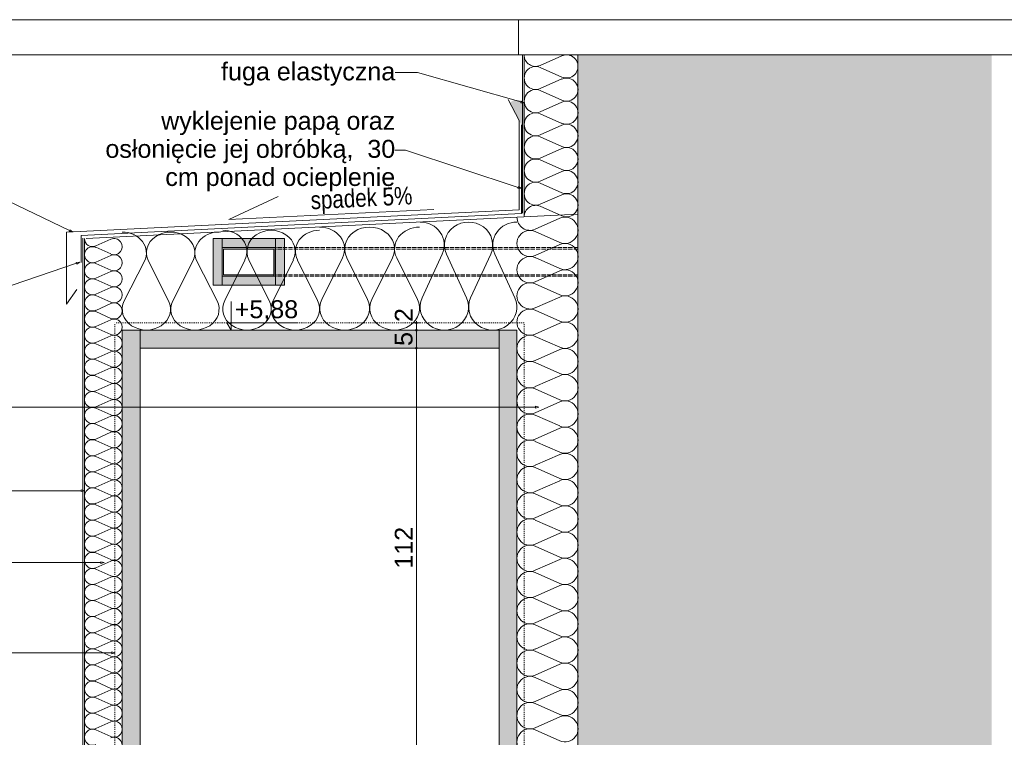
# Paper-space layout 'AD-06. DETAL KANAŁU UPUSTOWEGO ZEWNĘTRZNEGO' of a CAD drawing. Header units: millimetres. Extents: x 0 to 900, y 0 to 600.
# Tile 11 of 24: x 291 to 428, y 500 to 600. Entities that reach past the tile are written whole.
import ezdxf
from ezdxf.xclip import XClip

# ---------------------------------------------------------------- set-up
doc = ezdxf.new("R2010")
doc.units = ezdxf.units.MM
doc.header["$MEASUREMENT"] = 0
doc.header["$XCLIPFRAME"] = 0
for name, pattern in [('ACAD_ISO02W100', [15, 12, -3]), ('HIDDEN', [6, 3, -3]), ('thk_line_type', [315, 180, -135])]:
    doc.linetypes.add(name, pattern=pattern)
for name, color, linetype, lineweight in [('0_Nr_pióra__1', 7, 'Continuous', 20), ('A_Arkusz_Nr_pióra__1', 7, 'Continuous', 20), ('A_opisy EN_Nr_pióra__1', 7, 'Continuous', 20), ('A_ściany proj_Nr_pióra__1', 7, 'Continuous', 20), ('A_ściany_Nr_pióra__1', 7, 'Continuous', 20)]:
    doc.layers.add(name, color=color, linetype=linetype, lineweight=lineweight)
for name, color, linetype, lineweight, true_color in [('0_Nr_pióra__6', 7, 'Continuous', 13, 0xa9a9a9), ('A_Arkusz_Nr_pióra__237', 7, 'Continuous', 5, 0x343434), ('A_dach_Nr_pióra__10', 7, 'Continuous', 13, 0x4b4b4b), ('A_konstrukcja stalowa_Nr_pióra__10', 7, 'Continuous', 13, 0x4b4b4b), ('A_linie_Nr_pióra__10', 7, 'Continuous', 13, 0x4b4b4b), ('A_opisy EN_Nr_pióra__170', 7, 'Continuous', 5, 0x1c1c1c), ('A_opisy EN_Nr_pióra__7', 7, 'Continuous', 18, 0x171717), ('A_ppoż_Nr_pióra__8', 7, 'Continuous', 13, 0x4c4c4c), ('A_sciany_Nr_pióra__10', 7, 'Continuous', 13, 0x4b4b4b), ('A_ściany proj_Nr_pióra__10', 7, 'Continuous', 13, 0x4b4b4b)]:
    doc.layers.add(name, color=color, linetype=linetype, lineweight=lineweight, true_color=true_color)
for name, color, linetype in [('A_konstrukcja stalowa', 7, 'Continuous'), ('A_podrys', 7, 'Continuous'), ('A_ściany', 7, 'Continuous'), ('A_ściany proj', 7, 'Continuous')]:
    doc.layers.add(name, color=color, linetype=linetype)
doc.styles.add('STYL_AUTOMATYCZNY_1', font='arial.ttf')
doc.styles.add('STYL_AUTOMATYCZNY_2', font='ARIALN.TTF')
doc.linetypes.add('Izolacja 1_20', pattern='A,0,[1,AD-06. DETAL KANAŁU UPUSTOWEGO ZEWNĘTRZNEGO1.Shx,S=1.587302,R=0,X=0,Y=0],-200,0', length=200)

# ---------------------------------------------------------------- blocks, each defined once
blk = doc.blocks.new('Rysunek_4_4', base_point=(-12928.01, -6941.56))
at = {"linetype": 'Continuous', "lineweight": 0, "true_color": 0xa9a9a9}
for points in [[(345.67, 557.75), (345.67, 557.71), (345.7, 557.67), (345.74, 557.64), (345.79, 557.63), (345.84, 557.64), (345.88, 557.67), (345.91, 557.71), (345.92, 557.75), (345.91, 557.8), (345.88, 557.84), (345.84, 557.87), (345.79, 557.88), (345.74, 557.87), (345.7, 557.84), (345.67, 557.8)], [(345.67, 556.75), (345.67, 556.71), (345.7, 556.67), (345.74, 556.64), (345.79, 556.63), (345.84, 556.64), (345.88, 556.67), (345.91, 556.71), (345.92, 556.75), (345.91, 556.8), (345.88, 556.84), (345.84, 556.87), (345.79, 556.88), (345.74, 556.87), (345.7, 556.84), (345.67, 556.8)], [(345.67, 554.25), (345.67, 554.21), (345.7, 554.17), (345.74, 554.14), (345.79, 554.13), (345.84, 554.14), (345.88, 554.17), (345.91, 554.21), (345.92, 554.25), (345.91, 554.3), (345.88, 554.34), (345.84, 554.37), (345.79, 554.38), (345.74, 554.37), (345.7, 554.34), (345.67, 554.3)]]:
    blk.add_hatch(color=253, dxfattribs=at).paths.add_polyline_path(points)
at = {"layer": 'A_konstrukcja stalowa', "linetype": 'Continuous', "lineweight": 0, "true_color": 0x121212}
h = blk.add_hatch(color=250, dxfattribs=at)
h.paths.add_polyline_path([(318.72, 568.25), (318.72, 564.25), (326.12, 564.25), (326.12, 568.25)])
h.paths.add_polyline_path([(318.92, 564.45), (318.92, 568.05), (325.92, 568.05), (325.92, 564.45)], flags=0)
at = {"layer": 'A_ściany', "linetype": 'Continuous', "lineweight": 0, "true_color": 0x000000}
blk.add_hatch(color=18, dxfattribs=at).paths.add_polyline_path([(368.31, 27.75), (425.93, 27.75), (425.93, 595.1), (368.31, 595.1)])
at = {"layer": 'A_ściany proj', "linetype": 'Continuous', "lineweight": 0, "true_color": 0x4b4b4b}
for points in [[(360.81, 584.6), (360.81, 588.42, 0.421288), (358.83, 588.42)], [(318.72, 563), (318.72, 569.5), (317.47, 569.5), (317.47, 563)], [(318.72, 568.25), (326.16, 568.25), (326.16, 569.5), (318.72, 569.5)], [(327.41, 563), (327.41, 569.5), (326.16, 569.5), (326.16, 563)], [(318.72, 563), (326.16, 563), (326.16, 564.25), (318.72, 564.25)], [(307.31, 437.25), (307.31, 556.75), (304.81, 556.75), (304.81, 437.25)], [(357.31, 556.75), (307.31, 556.75), (307.31, 554.25), (357.31, 554.25)], [(359.81, 437.25), (359.81, 556.75), (357.31, 556.75), (357.31, 437.25)]]:
    blk.add_hatch(color=251, dxfattribs=at).paths.add_polyline_path(points)
at = {"layer": '0_Nr_pióra__6', "color": 253, "linetype": 'Continuous', "lineweight": 13, "ltscale": 0.05, "true_color": 0xa9a9a9}
for p, q in [((319.99, 556.75), (319.99, 560.75)), ((319.99, 556.75), (319.41, 557.75)), ((319.41, 557.75), (319.99, 557.75)), ((319.99, 557.75), (329.16, 557.75)), ((345.67, 557.75), (345.32, 557.75)), ((345.79, 557.88), (345.79, 558)), ((345.79, 556.88), (345.79, 557.63)), ((346.26, 557.75), (345.92, 557.75)), ((319.99, 556.75), (319.24, 556.75)), ((319.99, 556.75), (320.74, 556.75)), ((345.67, 556.75), (345.32, 556.75)), ((345.79, 554.38), (345.79, 556.63)), ((346.26, 556.75), (345.92, 556.75)), ((345.67, 554.25), (345.32, 554.25)), ((346.26, 554.25), (345.92, 554.25)), ((345.79, 498.38), (345.79, 554.13))]:
    blk.add_line(p, q, dxfattribs=at)
for centre in [(345.79, 557.75), (345.79, 556.75), (345.79, 554.25)]:
    blk.add_circle(centre, 0.125, dxfattribs=at)
at = {"layer": 'A_dach_Nr_pióra__10', "color": 251, "linetype": 'Izolacja 1_20', "lineweight": 13, "ltscale": 0.05, "true_color": 0x4b4b4b}
for p, q in [((360.43, 585.34), (360.43, 572.98)), ((360.43, 572.98), (299.08, 569.93)), ((299.08, 569.93), (299.08, 566.19))]:
    blk.add_line(p, q, dxfattribs=at)
at = {"layer": 'A_konstrukcja stalowa_Nr_pióra__10', "color": 251, "linetype": 'thk_line_type', "lineweight": 13, "ltscale": 0.05, "true_color": 0x4b4b4b}
for p, q in [((326.12, 568.25), (318.72, 568.25)), ((318.72, 568.25), (318.72, 564.25)), ((318.92, 564.45), (318.92, 568.05)), ((318.92, 568.05), (325.92, 568.05)), ((325.92, 568.05), (325.92, 564.45)), ((326.12, 564.25), (326.12, 568.25)), ((318.72, 564.25), (326.12, 564.25)), ((325.92, 564.45), (318.92, 564.45)), ((318.92, 564.45), (318.92, 564.45))]:
    blk.add_line(p, q, dxfattribs=at)
at = {"layer": 'A_konstrukcja stalowa_Nr_pióra__10', "color": 251, "linetype": 'Continuous', "lineweight": 13, "ltscale": 0.05, "true_color": 0x4b4b4b}
for p, q in [((326.12, 568.25), (318.72, 568.25)), ((318.72, 568.25), (318.72, 564.25)), ((318.92, 564.45), (318.92, 568.05)), ((318.92, 568.05), (325.92, 568.05)), ((325.92, 568.05), (325.92, 564.45)), ((326.12, 564.25), (326.12, 568.25)), ((318.72, 564.25), (326.12, 564.25)), ((325.92, 564.45), (318.92, 564.45))]:
    blk.add_line(p, q, dxfattribs=at)
at = {"layer": 'A_konstrukcja stalowa_Nr_pióra__10', "color": 251, "linetype": 'ACAD_ISO02W100', "lineweight": 13, "ltscale": 0.05, "true_color": 0x4b4b4b}
for p, q in [((368.31, 568.25), (326.12, 568.25)), ((368.31, 568.05), (326.12, 568.05)), ((368.31, 564.45), (326.12, 564.45)), ((368.31, 564.25), (326.12, 564.25))]:
    blk.add_line(p, q, dxfattribs=at)
at = {"layer": 'A_konstrukcja stalowa_Nr_pióra__10', "color": 251, "linetype": 'Continuous', "lineweight": 13, "ltscale": 0.05, "true_color": 0x4b4b4b, "flags": 128}
for points in [[(318.72, 568.25), (318.72, 564.25), (326.12, 564.25), (326.12, 568.25)], [(318.92, 564.45), (325.92, 564.45), (325.92, 568.05), (318.92, 568.05)]]:
    blk.add_lwpolyline(points, close=True, dxfattribs=at)
at = {"layer": 'A_konstrukcja stalowa_Nr_pióra__10', "color": 251, "linetype": 'thk_line_type', "lineweight": 13, "ltscale": 0.05, "true_color": 0x4b4b4b}
blk.add_point((325.92, 564.45), dxfattribs=at)
at = {"layer": 'A_linie_Nr_pióra__10', "color": 251, "linetype": 'Continuous', "lineweight": 13, "ltscale": 0.05, "true_color": 0x4b4b4b}
for p, q in [((319.67, 572.15), (326.56, 575.36)), ((348.22, 573.56), (319.67, 572.15))]:
    blk.add_line(p, q, dxfattribs=at)
at = {"layer": 'A_opisy EN_Nr_pióra__170', "color": 250, "linetype": 'Continuous', "lineweight": 5, "ltscale": 0.05, "true_color": 0x1c1c1c}
for p, q in [((345.93, 592.64), (342.85, 592.64)), ((360.36, 588.55), (345.93, 592.64)), ((344.3, 581.82), (342.85, 581.82)), ((359.99, 576.63), (344.3, 581.82)), ((297.47, 570.63), (287.68, 575.3)), ((298.47, 566.07), (287.68, 562.39)), ((362.4, 546.02), (288.18, 546.02)), ((299.1, 534.37), (287.68, 534.37)), ((301.84, 524.37), (287.68, 524.37)), ((303.35, 511.79), (287.68, 511.79))]:
    blk.add_line(p, q, dxfattribs=at)
at = {"layer": 'A_opisy EN_Nr_pióra__7', "color": 250, "linetype": 'Continuous', "lineweight": 18, "ltscale": 0.05, "true_color": 0x171717}
for p, q in [((360.33, 588.43), (360.4, 588.67)), ((360.81, 588.42), (360.4, 588.67)), ((360.81, 588.42), (360.33, 588.43)), ((359.95, 576.51), (360.03, 576.75)), ((360.43, 576.48), (359.95, 576.51)), ((360.43, 576.48), (360.03, 576.75)), ((297.42, 570.52), (297.52, 570.74)), ((297.89, 570.43), (297.52, 570.74)), ((297.89, 570.43), (297.42, 570.52)), ((298.91, 566.22), (298.42, 566.19)), ((298.51, 565.95), (298.42, 566.19)), ((298.91, 566.22), (298.51, 565.95)), ((362.4, 545.9), (362.4, 546.15)), ((362.87, 546.02), (362.4, 546.15)), ((362.87, 546.02), (362.4, 545.9)), ((299.1, 534.25), (299.1, 534.5)), ((299.56, 534.37), (299.1, 534.5)), ((299.56, 534.37), (299.1, 534.25)), ((301.84, 524.24), (301.84, 524.49)), ((302.3, 524.37), (301.84, 524.49)), ((302.3, 524.37), (301.84, 524.24)), ((303.35, 511.67), (303.35, 511.92)), ((303.81, 511.79), (303.35, 511.92)), ((303.81, 511.79), (303.35, 511.67))]:
    blk.add_line(p, q, dxfattribs=at)
at = {"layer": 'A_sciany_Nr_pióra__10', "color": 251, "linetype": 'Continuous', "lineweight": 13, "ltscale": 0.05, "true_color": 0x4b4b4b}
for p, q in [((366.08, 594.96), (363.05, 593.62)), ((363.05, 593.35), (366.08, 592.01)), ((366.08, 591.74), (363.05, 590.4)), ((363.05, 590.13), (366.08, 588.79)), ((366.08, 588.52), (363.05, 587.18)), ((363.05, 586.9), (366.08, 585.56)), ((366.08, 585.29), (363.05, 583.95)), ((363.05, 583.68), (366.08, 582.34)), ((366.08, 582.07), (363.05, 580.73)), ((363.05, 580.46), (366.08, 579.12)), ((366.08, 578.84), (363.05, 577.5)), ((363.05, 577.23), (366.08, 575.89)), ((366.08, 575.62), (363.05, 574.28)), ((363.05, 574.01), (366.08, 572.67)), ((365.78, 572.33), (362.35, 570.81)), ((303.25, 569.41), (301.13, 568.48)), ((362.35, 570.5), (365.78, 568.98)), ((301.13, 568.29), (303.25, 567.36)), ((365.78, 568.67), (362.35, 567.15)), ((303.25, 567.17), (301.13, 566.24)), ((321.91, 566.52), (319.1, 560.9)), ((325.28, 560.9), (322.47, 566.52)), ((328.66, 566.52), (325.85, 560.9)), ((332.03, 560.9), (329.22, 566.52)), ((335.5, 566.84), (332.61, 561.03)), ((338.99, 561.03), (336.09, 566.84)), ((342.47, 566.84), (339.57, 561.03)), ((345.95, 561.03), (343.05, 566.84)), ((349.4, 567.33), (346.6, 561.24)), ((352.78, 561.24), (349.97, 567.33)), ((356.15, 567.33), (353.35, 561.24)), ((359.53, 561.24), (356.72, 567.33)), ((362.35, 566.85), (365.78, 565.33)), ((301.13, 566.05), (303.25, 565.12)), ((307.91, 566.35), (305.1, 560.83)), ((311.28, 560.83), (308.47, 566.35)), ((314.66, 566.35), (311.85, 560.83)), ((318.03, 560.83), (315.22, 566.35)), ((303.25, 564.93), (301.13, 564)), ((301.13, 563.81), (303.25, 562.88)), ((365.78, 565.02), (362.35, 563.5)), ((303.25, 562.69), (301.13, 561.75)), ((362.35, 563.19), (365.78, 561.67)), ((301.13, 561.57), (303.25, 560.63)), ((365.78, 561.36), (362.35, 559.84)), ((303.25, 560.45), (301.13, 559.51)), ((301.13, 559.33), (303.25, 558.39)), ((362.35, 559.54), (365.78, 558.02)), ((303.25, 558.2), (301.13, 557.27)), ((301.13, 557.08), (303.25, 556.15)), ((365.78, 557.71), (362.35, 556.19)), ((303.25, 555.96), (301.13, 555.03)), ((362.35, 555.88), (365.78, 554.36)), ((301.13, 554.84), (303.25, 553.91)), ((303.25, 553.72), (301.13, 552.79)), ((365.78, 554.06), (362.35, 552.53)), ((301.13, 552.6), (303.25, 551.67)), ((303.25, 551.48), (301.13, 550.55)), ((362.35, 552.23), (365.78, 550.71)), ((301.13, 550.36), (303.25, 549.43)), ((365.78, 550.4), (362.35, 548.88)), ((303.25, 549.24), (301.13, 548.31)), ((301.13, 548.12), (303.25, 547.19)), ((362.35, 548.57), (365.78, 547.05)), ((303.25, 547), (301.13, 546.07)), ((365.78, 546.75), (362.35, 545.23)), ((301.13, 545.88), (303.25, 544.95)), ((303.25, 544.76), (301.13, 543.83)), ((362.35, 544.92), (365.78, 543.4)), ((301.13, 543.64), (303.25, 542.7)), ((303.25, 542.52), (301.13, 541.58)), ((365.78, 543.09), (362.35, 541.57)), ((301.13, 541.4), (303.25, 540.46)), ((362.35, 541.26), (365.78, 539.74)), ((303.25, 540.28), (301.13, 539.34)), ((301.13, 539.15), (303.25, 538.22)), ((365.78, 539.44), (362.35, 537.92)), ((303.25, 538.03), (301.13, 537.1)), ((301.13, 536.91), (303.25, 535.98)), ((362.35, 537.61), (365.78, 536.09)), ((303.25, 535.79), (301.13, 534.86)), ((365.78, 535.78), (362.35, 534.26)), ((301.13, 534.67), (303.25, 533.74)), ((362.35, 533.95), (365.78, 532.43)), ((303.25, 533.55), (301.13, 532.62)), ((301.13, 532.43), (303.25, 531.5)), ((303.25, 531.31), (301.13, 530.38)), ((365.78, 532.13), (362.35, 530.61)), ((301.13, 530.19), (303.25, 529.26)), ((362.35, 530.3), (365.78, 528.78)), ((303.25, 529.07), (301.13, 528.14)), ((365.78, 528.47), (362.35, 526.95)), ((301.13, 527.95), (303.25, 527.02)), ((303.25, 526.83), (301.13, 525.9)), ((301.13, 525.71), (303.25, 524.78)), ((362.35, 526.64), (365.78, 525.12)), ((303.25, 524.59), (301.13, 523.65)), ((365.78, 524.82), (362.35, 523.3)), ((301.13, 523.47), (303.25, 522.53)), ((362.35, 522.99), (365.78, 521.47)), ((303.25, 522.35), (301.13, 521.41)), ((301.13, 521.23), (303.25, 520.29)), ((303.25, 520.1), (301.13, 519.17)), ((365.78, 521.16), (362.35, 519.64)), ((301.13, 518.98), (303.25, 518.05)), ((362.35, 519.33), (365.78, 517.81)), ((303.25, 517.86), (301.13, 516.93)), ((365.78, 517.51), (362.35, 515.99)), ((301.13, 516.74), (303.25, 515.81)), ((303.25, 515.62), (301.13, 514.69)), ((301.13, 514.5), (303.25, 513.57)), ((362.35, 515.68), (365.78, 514.16)), ((303.25, 513.38), (301.13, 512.45)), ((365.78, 513.85), (362.35, 512.33)), ((301.13, 512.26), (303.25, 511.33)), ((362.35, 512.02), (365.78, 510.5)), ((303.25, 511.14), (301.13, 510.21)), ((301.13, 510.02), (303.25, 509.09)), ((303.25, 508.9), (301.13, 507.97)), ((365.78, 510.2), (362.35, 508.68)), ((301.13, 507.78), (303.25, 506.85)), ((362.35, 508.37), (365.78, 506.85)), ((303.25, 506.66), (301.13, 505.73)), ((365.78, 506.54), (362.35, 505.02)), ((301.13, 505.54), (303.25, 504.61)), ((303.25, 504.42), (301.13, 503.48)), ((362.35, 504.72), (365.78, 503.19)), ((301.13, 503.3), (303.25, 502.36)), ((303.25, 502.18), (301.13, 501.24)), ((365.78, 502.89), (362.35, 501.37)), ((301.13, 501.06), (303.25, 500.12)), ((362.35, 501.06), (365.78, 499.54))]:
    blk.add_line(p, q, dxfattribs=at)
for centre, major_axis, ratio, start_param, end_param in [((362.41, 595.1), (0, 1.61), 0.989524, 1.570797, 3.554386), ((366.72, 593.49), (0, 1.61), 0.989524, 2.728799, 6.283185), ((366.72, 593.49), (0, 1.61), 0.989524, 0, 0.412794), ((362.41, 591.88), (0, 1.61), 0.989524, 5.870392, 9.837572), ((366.72, 590.26), (0, 1.61), 0.989524, 2.728799, 6.695979), ((362.41, 588.65), (0, 1.61), 0.989524, 5.870392, 9.837572), ((366.72, 587.04), (0, 1.61), 0.989524, 2.728799, 6.695979), ((362.41, 585.43), (0, 1.61), 0.989524, 5.870392, 9.837572), ((366.72, 583.82), (0, 1.61), 0.989524, 2.728799, 6.695979), ((362.41, 582.2), (0, 1.61), 0.989524, 5.870392, 9.837572), ((366.72, 580.59), (0, 1.61), 0.989524, 2.728799, 6.695979), ((362.41, 578.98), (0, 1.61), 0.989524, 5.870392, 9.837572), ((366.72, 577.37), (0, 1.61), 0.989524, 2.728799, 6.695979), ((362.41, 575.76), (0, 1.61), 0.989524, 5.870392, 9.837572), ((366.72, 574.14), (0, 1.61), 0.989524, 2.728799, 6.695979), ((362.41, 572.53), (0, 1.61), 0.989524, 5.870393, 7.853982), ((353.06, 568.61), (3.37, 0), 0.948916, 5.870392, 9.837572), ((361.62, 572.48), (0, 1.83), 0.989251, 1.570797, 3.554386), ((366.51, 570.66), (0, 1.83), 0.989251, 2.728799, 6.695979), ((311.56, 567.52), (3.37, 0), 0.861318, 5.870392, 9.837572), ((318.81, 567.71), (3.37, 0), 0.876761, 5.870393, 7.853982), ((325.56, 567.71), (3.37, 0), 0.876761, 5.870392, 9.837572), ((332.31, 567.71), (3.37, 0), 0.876761, 1.570797, 3.554386), ((332.31, 568.06), (3.48, 0), 0.877094, 5.870393, 7.853982), ((339.28, 568.06), (3.48, 0), 0.877094, 5.870392, 9.837572), ((346.24, 568.06), (3.48, 0), 0.877094, 1.570797, 3.554386), ((346.31, 568.61), (3.37, 0), 0.948916, 5.870393, 7.853982), ((359.81, 568.61), (3.37, 0), 0.948916, 1.570797, 3.554386), ((361.62, 568.83), (0, 1.83), 0.989251, 5.870392, 9.837572), ((300.68, 569.5), (0, 1.12), 0.996388, 1.570797, 3.554386), ((303.7, 568.38), (0, 1.12), 0.996388, 2.728799, 6.695979), ((304.81, 567.52), (3.37, 0), 0.861318, 5.870393, 7.853982), ((318.31, 567.52), (3.37, 0), 0.861318, 1.570797, 3.554386), ((300.68, 567.26), (0, 1.12), 0.996388, 5.870392, 9.837572), ((366.51, 567), (0, 1.83), 0.989251, 2.728799, 6.695979), ((303.7, 566.14), (0, 1.12), 0.996388, 2.728799, 6.695979), ((361.62, 565.17), (0, 1.83), 0.989251, 5.870392, 9.837572), ((300.68, 565.02), (0, 1.12), 0.996388, 5.870392, 9.837572), ((303.7, 563.9), (0, 1.12), 0.996388, 2.728799, 6.695979), ((366.51, 563.35), (0, 1.83), 0.989251, 2.728799, 6.695979), ((300.68, 562.78), (0, 1.12), 0.996388, 5.870392, 9.837572), ((303.7, 561.66), (0, 1.12), 0.996388, 2.728799, 6.695979), ((361.62, 561.52), (0, 1.83), 0.989251, 5.870392, 9.837572), ((300.68, 560.54), (0, 1.12), 0.996388, 5.870392, 9.837572), ((335.8, 559.81), (3.48, 0), 0.877094, 2.728799, 6.695979), ((342.76, 559.81), (3.48, 0), 0.877094, 2.728799, 6.695979), ((349.69, 559.96), (3.37, 0), 0.948916, 2.728799, 6.695979), ((356.44, 559.96), (3.37, 0), 0.948916, 2.728799, 6.695979), ((366.51, 559.69), (0, 1.83), 0.989251, 2.728799, 6.695979), ((303.7, 559.42), (0, 1.12), 0.996388, 2.728799, 6.695979), ((308.19, 559.66), (3.37, 0), 0.861318, 2.728799, 6.695979), ((314.94, 559.66), (3.37, 0), 0.861318, 2.728799, 6.695979), ((322.19, 559.71), (3.37, 0), 0.876761, 2.728799, 6.695979), ((328.94, 559.71), (3.37, 0), 0.876761, 2.728799, 6.695979), ((361.62, 557.86), (0, 1.83), 0.989251, 5.870392, 9.837572), ((300.68, 558.3), (0, 1.12), 0.996388, 5.870392, 9.837572), ((303.7, 557.18), (0, 1.12), 0.996388, 2.728799, 6.695979), ((300.68, 556.06), (0, 1.12), 0.996388, 5.870392, 9.837572), ((366.51, 556.04), (0, 1.83), 0.989251, 2.728799, 6.695979), ((303.7, 554.94), (0, 1.12), 0.996388, 2.728799, 6.695979), ((361.62, 554.21), (0, 1.83), 0.989251, 5.870392, 9.837572), ((300.68, 553.82), (0, 1.12), 0.996388, 5.870392, 9.837572), ((366.51, 552.38), (0, 1.83), 0.989251, 2.728799, 6.695979), ((300.68, 551.58), (0, 1.12), 0.996388, 5.870392, 9.837572), ((303.7, 552.7), (0, 1.12), 0.996388, 2.728799, 6.695979), ((303.7, 550.45), (0, 1.12), 0.996388, 2.728799, 6.695979), ((361.62, 550.55), (0, 1.83), 0.989251, 5.870392, 9.837572), ((300.68, 549.33), (0, 1.12), 0.996388, 5.870392, 9.837572), ((366.51, 548.73), (0, 1.83), 0.989251, 2.728799, 6.695979), ((303.7, 548.21), (0, 1.12), 0.996388, 2.728799, 6.695979), ((361.62, 546.9), (0, 1.83), 0.989251, 5.870392, 9.837572), ((300.68, 547.09), (0, 1.12), 0.996388, 5.870392, 9.837572), ((300.68, 544.85), (0, 1.12), 0.996388, 5.870392, 9.837572), ((303.7, 545.97), (0, 1.12), 0.996388, 2.728799, 6.695979), ((366.51, 545.07), (0, 1.83), 0.989251, 2.728799, 6.695979), ((303.7, 543.73), (0, 1.12), 0.996388, 2.728799, 6.695979), ((361.62, 543.24), (0, 1.83), 0.989251, 5.870392, 9.837572), ((300.68, 542.61), (0, 1.12), 0.996388, 5.870392, 9.837572), ((366.51, 541.42), (0, 1.83), 0.989251, 2.728799, 6.695979), ((303.7, 541.49), (0, 1.12), 0.996388, 2.728799, 6.695979), ((300.68, 540.37), (0, 1.12), 0.996388, 5.870392, 9.837572), ((303.7, 539.25), (0, 1.12), 0.996388, 2.728799, 6.695979), ((361.62, 539.59), (0, 1.83), 0.989251, 5.870392, 9.837572), ((300.68, 538.13), (0, 1.12), 0.996388, 5.870392, 9.837572), ((366.51, 537.76), (0, 1.83), 0.989251, 2.728799, 6.695979), ((303.7, 537.01), (0, 1.12), 0.996388, 2.728799, 6.695979), ((361.62, 535.93), (0, 1.83), 0.989251, 5.870392, 9.837572), ((300.68, 535.89), (0, 1.12), 0.996388, 5.870392, 9.837572), ((303.7, 534.77), (0, 1.12), 0.996388, 2.728799, 6.695979), ((366.51, 534.11), (0, 1.83), 0.989251, 2.728799, 6.695979), ((300.68, 533.65), (0, 1.12), 0.996388, 5.870392, 9.837572), ((303.7, 532.53), (0, 1.12), 0.996388, 2.728799, 6.695979), ((361.62, 532.28), (0, 1.83), 0.989251, 5.870392, 9.837572), ((300.68, 531.4), (0, 1.12), 0.996388, 5.870392, 9.837572), ((366.51, 530.45), (0, 1.83), 0.989251, 2.728799, 6.695979), ((303.7, 530.28), (0, 1.12), 0.996388, 2.728799, 6.695979), ((300.68, 529.16), (0, 1.12), 0.996388, 5.870392, 9.837572), ((361.62, 528.63), (0, 1.83), 0.989251, 5.870392, 9.837572), ((300.68, 526.92), (0, 1.12), 0.996388, 5.870392, 9.837572), ((303.7, 528.04), (0, 1.12), 0.996388, 2.728799, 6.695979), ((366.51, 526.8), (0, 1.83), 0.989251, 2.728799, 6.695979), ((303.7, 525.8), (0, 1.12), 0.996388, 2.728799, 6.695979), ((361.62, 524.97), (0, 1.83), 0.989251, 5.870392, 9.837572), ((300.68, 524.68), (0, 1.12), 0.996388, 5.870392, 9.837572), ((303.7, 523.56), (0, 1.12), 0.996388, 2.728799, 6.695979), ((366.51, 523.14), (0, 1.83), 0.989251, 2.728799, 6.695979), ((300.68, 522.44), (0, 1.12), 0.996388, 5.870392, 9.837572), ((361.62, 521.32), (0, 1.83), 0.989251, 5.870392, 9.837572), ((300.68, 520.2), (0, 1.12), 0.996388, 5.870392, 9.837572), ((303.7, 521.32), (0, 1.12), 0.996388, 2.728799, 6.695979), ((366.51, 519.49), (0, 1.83), 0.989251, 2.728799, 6.695979), ((303.7, 519.08), (0, 1.12), 0.996388, 2.728799, 6.695979), ((300.68, 517.96), (0, 1.12), 0.996388, 5.870392, 9.837572), ((361.62, 517.66), (0, 1.83), 0.989251, 5.870392, 9.837572), ((303.7, 516.84), (0, 1.12), 0.996388, 2.728799, 6.695979), ((366.51, 515.83), (0, 1.83), 0.989251, 2.728799, 6.695979), ((300.68, 515.72), (0, 1.12), 0.996388, 5.870392, 9.837572), ((303.7, 514.6), (0, 1.12), 0.996388, 2.728799, 6.695979), ((361.62, 514.01), (0, 1.83), 0.989251, 5.870392, 9.837572), ((300.68, 513.48), (0, 1.12), 0.996388, 5.870392, 9.837572), ((303.7, 512.35), (0, 1.12), 0.996388, 2.728799, 6.695979), ((366.51, 512.18), (0, 1.83), 0.989251, 2.728799, 6.695979), ((300.68, 511.23), (0, 1.12), 0.996388, 5.870392, 9.837572), ((361.62, 510.35), (0, 1.83), 0.989251, 5.870392, 9.837572), ((303.7, 510.11), (0, 1.12), 0.996388, 2.728799, 6.695979), ((366.51, 508.52), (0, 1.83), 0.989251, 2.728799, 6.695979), ((300.68, 508.99), (0, 1.12), 0.996388, 5.870392, 9.837572), ((303.7, 507.87), (0, 1.12), 0.996388, 2.728799, 6.695979), ((300.68, 506.75), (0, 1.12), 0.996388, 5.870392, 9.837572), ((361.62, 506.7), (0, 1.83), 0.989251, 5.870392, 9.837572), ((303.7, 505.63), (0, 1.12), 0.996388, 2.728799, 6.695979), ((366.51, 504.87), (0, 1.83), 0.989251, 2.728799, 6.695979), ((300.68, 504.51), (0, 1.12), 0.996388, 5.870392, 9.837572), ((361.62, 503.04), (0, 1.83), 0.989251, 5.870392, 9.837572), ((300.68, 502.27), (0, 1.12), 0.996388, 5.870392, 9.837572), ((303.7, 503.39), (0, 1.12), 0.996388, 2.728799, 6.695979), ((303.7, 501.15), (0, 1.12), 0.996388, 2.728799, 6.695979), ((366.51, 501.21), (0, 1.83), 0.989251, 2.728799, 6.695979), ((300.68, 500.03), (0, 1.12), 0.996388, 5.870392, 9.837572), ((361.62, 499.39), (0, 1.83), 0.989251, 5.870392, 9.837572), ((303.7, 498.91), (0, 1.12), 0.996388, 2.728799, 6.695979)]:
    blk.add_ellipse(centre, major_axis=major_axis, ratio=ratio, start_param=start_param, end_param=end_param, dxfattribs=at)
at = {"layer": 'A_ściany proj_Nr_pióra__1', "color": 7, "linetype": 'HIDDEN', "lineweight": 20, "ltscale": 0.05}
for p, q in [((360.81, 557.75), (303.81, 557.75)), ((303.81, 436.25), (303.81, 557.75)), ((360.81, 436.25), (360.81, 557.75))]:
    blk.add_line(p, q, dxfattribs=at)
at = {"layer": 'A_ściany proj_Nr_pióra__1', "color": 7, "linetype": 'Continuous', "lineweight": 20, "ltscale": 0.05}
for p, q in [((359.81, 556.75), (304.81, 556.75)), ((304.81, 437.25), (304.81, 556.75)), ((307.31, 437.25), (307.31, 556.75)), ((357.31, 437.25), (357.31, 556.75)), ((359.81, 437.25), (359.81, 556.75)), ((357.31, 554.25), (307.31, 554.25))]:
    blk.add_line(p, q, dxfattribs=at)
at = {"layer": 'A_ściany proj_Nr_pióra__10', "color": 251, "linetype": 'Continuous', "lineweight": 13, "ltscale": 0.05, "true_color": 0x4b4b4b}
for p, q in [((360.56, 595.1), (360.56, 573.07)), ((360.81, 595.1), (360.81, 572.53)), ((360.12, 585.94), (358.59, 588.89)), ((360.12, 573.52), (360.12, 585.94)), ((297.06, 570.39), (360.12, 573.52)), ((299.81, 569.5), (368.31, 572.9)), ((297.06, 570.39), (297.06, 560.39)), ((299.31, 431.75), (299.31, 569.55)), ((299.56, 432), (299.56, 569.5)), ((297.06, 560.39), (298.5, 562.43))]:
    blk.add_line(p, q, dxfattribs=at)
at = {"layer": 'A_ściany proj_Nr_pióra__10', "color": 251, "linetype": 'Continuous', "lineweight": 13, "ltscale": 0.05, "true_color": 0x4b4b4b, "flags": 128}
for points in [[(318.72, 563), (318.72, 569.5), (317.47, 569.5), (317.47, 563)], [(318.72, 568.25), (326.16, 568.25), (326.16, 569.5), (318.72, 569.5)], [(327.41, 563), (327.41, 569.5), (326.16, 569.5), (326.16, 563)], [(318.72, 563), (326.16, 563), (326.16, 564.25), (318.72, 564.25)]]:
    blk.add_lwpolyline(points, close=True, dxfattribs=at)
at = {"layer": 'A_ściany_Nr_pióra__1', "color": 7, "linetype": 'Continuous', "lineweight": 20, "ltscale": 0.05}
blk.add_line((368.31, 595.1), (368.31, 27.75), dxfattribs=at)
at = {"layer": '0_Nr_pióra__1', "color": 7, "linetype": 'Continuous', "lineweight": 20, "insert": (320.49, 557.95), "char_height": 2.5, "width": 8.6752, "attachment_point": 7, "style": 'STYL_AUTOMATYCZNY_1'}
blk.add_mtext('\\A1;{\\pql;\\fArial|b0|i0|c238|p0;\\W1.000000;+5,88}', dxfattribs=at)
at = {"layer": '0_Nr_pióra__1', "color": 7, "linetype": 'Continuous', "lineweight": 20, "char_height": 2.5, "attachment_point": 7, "rotation": 90, "style": 'STYL_AUTOMATYCZNY_1'}
for s, insert, width in [('\\A1;{\\pql;\\fArial|b0|i0|c238|p0;\\W1.000000;2}', (345.29, 557.88), 1.9068), ('\\A1;{\\pql;\\fArial|b0|i0|c238|p0;\\W1.000000;5}', (345.29, 554.55), 1.9068), ('\\A1;{\\pql;\\fArial|b0|i0|c238|p0;\\W1.000000;112}', (345.29, 523.52), 5.466)]:
    blk.add_mtext(s, dxfattribs=dict(at, insert=insert, width=width))
at = {"layer": 'A_opisy EN_Nr_pióra__1', "color": 7, "linetype": 'Continuous', "lineweight": 20, "insert": (342.85, 592.42), "char_height": 2.5, "attachment_point": 6, "style": 'STYL_AUTOMATYCZNY_1'}
blk.add_mtext('\\A1;{\\pqr;\\fArial|b0|i0|c238|p0;\\W1.000000;fuga elastyczna}', dxfattribs=at)
at = {"layer": 'A_opisy EN_Nr_pióra__1', "color": 7, "linetype": 'Continuous', "lineweight": 20, "insert": (342.85, 581.63), "char_height": 2.5, "width": 45.3515, "attachment_point": 6, "line_spacing_factor": 0.94019, "style": 'STYL_AUTOMATYCZNY_1'}
blk.add_mtext('\\A1;{\\pqr;\\fArial|b0|i0|c238|p0;\\W1.000000;wyklejenie papą oraz osłonięcie jej obróbką,  30 cm ponad ocieplenie}', dxfattribs=at)
at = {"layer": 'A_ppoż_Nr_pióra__8', "color": 251, "linetype": 'Continuous', "lineweight": 13, "true_color": 0x4c4c4c, "insert": (338.16, 574.81), "char_height": 2.5, "attachment_point": 5, "rotation": 2.8422, "style": 'STYL_AUTOMATYCZNY_2'}
blk.add_mtext('\\A1;{\\pqc;\\fArial Narrow|b0|i0|c238|p0;\\W1.000000;spadek 5%}', dxfattribs=at)

psp = doc.layouts.new('AD-06. DETAL KANAŁU UPUSTOWEGO ZEWNĘTRZNEGO')

# ---------------------------------------------------------------- linework, layer by layer
at = {"layer": 'A_Arkusz_Nr_pióra__1', "color": 7, "linetype": 'Continuous', "lineweight": 20}
psp.add_line((895.1, 595.1), (29.9, 595.1), dxfattribs=at)
at = {"layer": 'A_Arkusz_Nr_pióra__1', "color": 7, "linetype": 'Continuous', "lineweight": 20, "flags": 128}
psp.add_lwpolyline([(0, 600), (900, 600), (900, 0), (0, 0)], close=True, dxfattribs=at)
at = {"layer": 'A_Arkusz_Nr_pióra__237', "color": 250, "linetype": 'Continuous', "lineweight": 5, "true_color": 0x343434}
psp.add_line((360, 595.1), (360, 600), dxfattribs=at)

# ---------------------------------------------------------------- block references
at = {"layer": 'A_podrys', "color": 37, "linetype": 'Continuous', "lineweight": 5, "true_color": 0x656532}
ref = psp.add_blockref('Rysunek_4_4', (-12928.01, -6941.56), dxfattribs=at)
XClip(ref).set_block_clipping_path([(226.7159859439, 4.9001775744), (425.9250339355, 595.1)])

doc.saveas('drawing.dxf')
